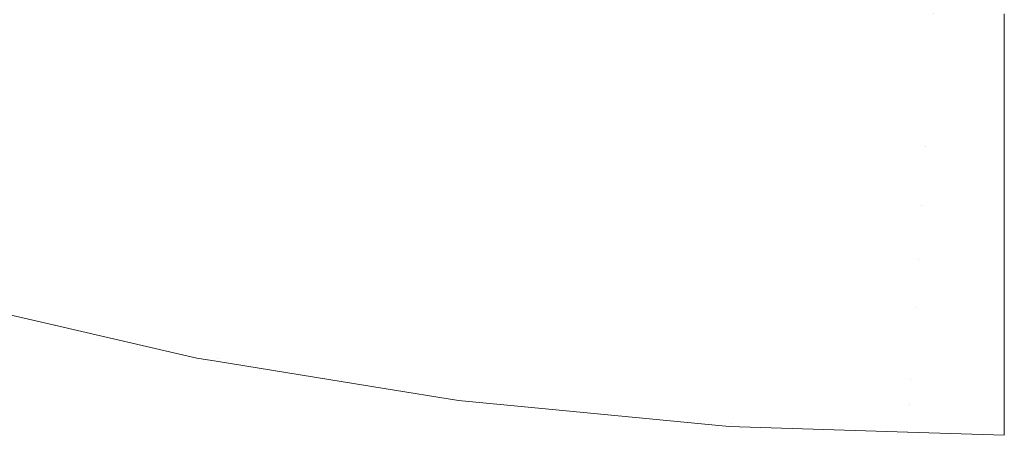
# Model space of a CAD drawing. Header units: centimetres. Extents: x -14.1 to 15.2, y 3.7 to 3.9.
# Tile 5 of 12: x -13.8891 to -13.7614, y 3.7002 to 3.7541. Entities that reach past the tile are written whole.
import ezdxf

# ---------------------------------------------------------------- set-up
doc = ezdxf.new("R2010")
doc.units = ezdxf.units.CM
doc.header["$LTSCALE"] = 2.54
doc.layers.add('Lucido design-1', color=7, linetype='Continuous')

# ---------------------------------------------------------------- blocks, each defined once
blk = doc.blocks.new('Gruppo-1')
at = {"color": 7, "linetype": 'Continuous', "lineweight": 9}
for points, invisible_edges in [([(-13.88697, 3.76545, -1872.63148), (-13.87206, 3.76087, -1872.63148), (-13.87808, 3.75329, -1872.63753), (-13.89381, 3.75811, -1872.63753)], 15), ([(-13.88697, 3.76545, -1908.73148), (-13.87206, 3.76087, -1908.73148), (-13.87808, 3.75329, -1908.73753), (-13.89381, 3.75811, -1908.73753)], 15), ([(-13.85098, 3.76507, -1872.62638), (-13.83568, 3.7618, -1872.62638), (-13.84021, 3.75336, -1872.63148), (-13.85644, 3.75682, -1872.63148)], 15), ([(-13.85098, 3.76507, -1908.72638), (-13.83568, 3.7618, -1908.72638), (-13.84021, 3.75336, -1908.73148), (-13.85644, 3.75682, -1908.73148)], 15), ([(-13.82345, 3.75052, -1872.63148), (-13.84021, 3.75336, -1872.63148), (-13.83568, 3.7618, -1872.62638), (-13.81988, 3.75913, -1872.62638)], 15), ([(-13.82345, 3.75052, -1908.73148), (-13.84021, 3.75336, -1908.73148), (-13.83568, 3.7618, -1908.72638), (-13.81988, 3.75913, -1908.72638)], 15), ([(-13.86161, 3.74902, -1872.63753), (-13.87808, 3.75329, -1872.63753), (-13.87206, 3.76087, -1872.63148), (-13.85644, 3.75682, -1872.63148)], 15), ([(-13.86161, 3.74902, -1908.73753), (-13.87808, 3.75329, -1908.73753), (-13.87206, 3.76087, -1908.73148), (-13.85644, 3.75682, -1908.73148)], 15), ([(-13.81988, 3.75913, -1872.62638), (-13.80369, 3.75708, -1872.62638), (-13.80627, 3.74835, -1872.63148), (-13.82345, 3.75052, -1872.63148)], 15), ([(-13.81988, 3.75913, -1908.72638), (-13.80369, 3.75708, -1908.72638), (-13.80627, 3.74835, -1908.73148), (-13.82345, 3.75052, -1908.73148)], 15), ([(-13.89381, 3.75811, -1872.63753), (-13.87808, 3.75329, -1872.63753), (-13.88365, 3.74627, -1872.64445), (-13.90013, 3.75133, -1872.64445)], 15), ([(-13.89381, 3.75811, -1908.73753), (-13.87808, 3.75329, -1908.73753), (-13.88365, 3.74627, -1908.74445), (-13.90013, 3.75133, -1908.74445)], 15), ([(-13.85644, 3.75682, -1872.63148), (-13.84021, 3.75336, -1872.63148), (-13.8445, 3.74537, -1872.63753), (-13.86161, 3.74902, -1872.63753)], 15), ([(-13.85644, 3.75682, -1908.73148), (-13.84021, 3.75336, -1908.73148), (-13.8445, 3.74537, -1908.73753), (-13.86161, 3.74902, -1908.73753)], 15), ([(-13.78877, 3.74687, -1872.63148), (-13.80627, 3.74835, -1872.63148), (-13.80369, 3.75708, -1872.62638), (-13.7872, 3.75569, -1872.62638)], 15), ([(-13.78877, 3.74687, -1908.73148), (-13.80627, 3.74835, -1908.73148), (-13.80369, 3.75708, -1908.72638), (-13.7872, 3.75569, -1908.72638)], 15), ([(-13.7872, 3.75569, -1872.62638), (-13.77052, 3.75498, -1872.62638), (-13.77108, 3.74611, -1872.63148), (-13.78877, 3.74687, -1872.63148)], 15), ([(-13.7872, 3.75569, -1908.72638), (-13.77052, 3.75498, -1908.72638), (-13.77108, 3.74611, -1908.73148), (-13.78877, 3.74687, -1908.73148)], 15), ([(-13.7614, 3.74613, -1872.63169), (-13.77108, 3.74611, -1872.63148), (-13.77052, 3.75498, -1872.62638)], 11), ([(-13.7614, 3.74613, -1908.73169), (-13.77108, 3.74611, -1908.73148), (-13.77052, 3.75498, -1908.72638)], 11), ([(-13.77052, 3.75498, -1872.62638), (-13.7614, 3.7549, -1872.62643), (-13.7614, 3.74613, -1872.63169)], 9), ([(-13.77052, 3.75498, -1908.72638), (-13.7614, 3.7549, -1908.72643), (-13.7614, 3.74613, -1908.73169)], 9), ([(-13.82683, 3.74238, -1872.63753), (-13.8445, 3.74537, -1872.63753), (-13.84021, 3.75336, -1872.63148), (-13.82345, 3.75052, -1872.63148)], 15), ([(-13.82683, 3.74238, -1908.73753), (-13.8445, 3.74537, -1908.73753), (-13.84021, 3.75336, -1908.73148), (-13.82345, 3.75052, -1908.73148)], 15), ([(-13.8664, 3.7418, -1872.64445), (-13.88365, 3.74627, -1872.64445), (-13.87808, 3.75329, -1872.63753), (-13.86161, 3.74902, -1872.63753)], 15), ([(-13.8664, 3.7418, -1908.74445), (-13.88365, 3.74627, -1908.74445), (-13.87808, 3.75329, -1908.73753), (-13.86161, 3.74902, -1908.73753)], 15), ([(-13.90013, 3.75133, -1872.64445), (-13.88365, 3.74627, -1872.64445), (-13.88867, 3.73994, -1872.65215), (-13.90583, 3.74521, -1872.65215)], 15), ([(-13.90013, 3.75133, -1908.74445), (-13.88365, 3.74627, -1908.74445), (-13.88867, 3.73994, -1908.75215), (-13.90583, 3.74521, -1908.75215)], 15), ([(-13.82345, 3.75052, -1872.63148), (-13.80627, 3.74835, -1872.63148), (-13.80871, 3.74009, -1872.63753), (-13.82683, 3.74238, -1872.63753)], 15), ([(-13.82345, 3.75052, -1908.73148), (-13.80627, 3.74835, -1908.73148), (-13.80871, 3.74009, -1908.73753), (-13.82683, 3.74238, -1908.73753)], 15), ([(-13.86161, 3.74902, -1872.63753), (-13.8445, 3.74537, -1872.63753), (-13.84847, 3.73797, -1872.64445), (-13.8664, 3.7418, -1872.64445)], 15), ([(-13.86161, 3.74902, -1908.73753), (-13.8445, 3.74537, -1908.73753), (-13.84847, 3.73797, -1908.74445), (-13.8664, 3.7418, -1908.74445)], 15), ([(-13.79026, 3.73853, -1872.63753), (-13.80871, 3.74009, -1872.63753), (-13.80627, 3.74835, -1872.63148), (-13.78877, 3.74687, -1872.63148)], 15), ([(-13.79026, 3.73853, -1908.73753), (-13.80871, 3.74009, -1908.73753), (-13.80627, 3.74835, -1908.73148), (-13.78877, 3.74687, -1908.73148)], 15), ([(-13.87071, 3.73529, -1872.65215), (-13.88867, 3.73994, -1872.65215), (-13.88365, 3.74627, -1872.64445), (-13.8664, 3.7418, -1872.64445)], 15), ([(-13.87071, 3.73529, -1908.75215), (-13.88867, 3.73994, -1908.75215), (-13.88365, 3.74627, -1908.74445), (-13.8664, 3.7418, -1908.74445)], 15), ([(-13.78877, 3.74687, -1872.63148), (-13.77108, 3.74611, -1872.63148), (-13.77161, 3.73773, -1872.63753), (-13.79026, 3.73853, -1872.63753)], 15), ([(-13.78877, 3.74687, -1908.73148), (-13.77108, 3.74611, -1908.73148), (-13.77161, 3.73773, -1908.73753), (-13.79026, 3.73853, -1908.73753)], 15), ([(-13.77161, 3.73773, -1872.63753), (-13.77108, 3.74611, -1872.63148), (-13.7614, 3.74233, -1872.63397)], 11), ([(-13.77161, 3.73773, -1908.73753), (-13.77108, 3.74611, -1908.73148), (-13.7614, 3.74233, -1908.73397)], 11), ([(-13.77108, 3.74611, -1872.63148), (-13.7614, 3.74613, -1872.63169), (-13.7614, 3.74233, -1872.63397)], 9), ([(-13.77108, 3.74611, -1908.73148), (-13.7614, 3.74613, -1908.73169), (-13.7614, 3.74233, -1908.73397)], 9), ([(-13.90583, 3.74521, -1872.65215), (-13.88867, 3.73994, -1872.65215), (-13.89308, 3.7344, -1872.66048), (-13.91083, 3.73985, -1872.66048)], 15), ([(-13.90583, 3.74521, -1908.75215), (-13.88867, 3.73994, -1908.75215), (-13.89308, 3.7344, -1908.76048), (-13.91083, 3.73985, -1908.76048)], 15), ([(-13.82995, 3.73484, -1872.64445), (-13.84847, 3.73797, -1872.64445), (-13.8445, 3.74537, -1872.63753), (-13.82683, 3.74238, -1872.63753)], 15), ([(-13.82995, 3.73484, -1908.74445), (-13.84847, 3.73797, -1908.74445), (-13.8445, 3.74537, -1908.73753), (-13.82683, 3.74238, -1908.73753)], 15), ([(-13.82683, 3.74238, -1872.63753), (-13.80871, 3.74009, -1872.63753), (-13.81097, 3.73244, -1872.64445), (-13.82995, 3.73484, -1872.64445)], 15), ([(-13.82683, 3.74238, -1908.73753), (-13.80871, 3.74009, -1908.73753), (-13.81097, 3.73244, -1908.74445), (-13.82995, 3.73484, -1908.74445)], 15), ([(-13.7614, 3.74233, -1872.63397), (-13.7614, 3.73779, -1872.63774), (-13.77161, 3.73773, -1872.63753)], 10), ([(-13.7614, 3.74233, -1908.73397), (-13.7614, 3.73779, -1908.73774), (-13.77161, 3.73773, -1908.73753)], 10), ([(-13.8664, 3.7418, -1872.64445), (-13.84847, 3.73797, -1872.64445), (-13.85204, 3.7313, -1872.65215), (-13.87071, 3.73529, -1872.65215)], 15), ([(-13.8664, 3.7418, -1908.74445), (-13.84847, 3.73797, -1908.74445), (-13.85204, 3.7313, -1908.75215), (-13.87071, 3.73529, -1908.75215)], 15), ([(-13.8745, 3.72958, -1872.66048), (-13.89308, 3.7344, -1872.66048), (-13.88867, 3.73994, -1872.65215), (-13.87071, 3.73529, -1872.65215)], 15), ([(-13.8745, 3.72958, -1908.76048), (-13.89308, 3.7344, -1908.76048), (-13.88867, 3.73994, -1908.75215), (-13.87071, 3.73529, -1908.75215)], 15), ([(-13.79164, 3.73081, -1872.64445), (-13.81097, 3.73244, -1872.64445), (-13.80871, 3.74009, -1872.63753), (-13.79026, 3.73853, -1872.63753)], 15), ([(-13.79164, 3.73081, -1908.74445), (-13.81097, 3.73244, -1908.74445), (-13.80871, 3.74009, -1908.73753), (-13.79026, 3.73853, -1908.73753)], 15), ([(-13.79026, 3.73853, -1872.63753), (-13.77161, 3.73773, -1872.63753), (-13.7721, 3.72997, -1872.64445), (-13.79164, 3.73081, -1872.64445)], 15), ([(-13.79026, 3.73853, -1908.73753), (-13.77161, 3.73773, -1908.73753), (-13.7721, 3.72997, -1908.74445), (-13.79164, 3.73081, -1908.74445)], 15), ([(-13.83277, 3.72804, -1872.65215), (-13.85204, 3.7313, -1872.65215), (-13.84847, 3.73797, -1872.64445), (-13.82995, 3.73484, -1872.64445)], 15), ([(-13.83277, 3.72804, -1908.75215), (-13.85204, 3.7313, -1908.75215), (-13.84847, 3.73797, -1908.74445), (-13.82995, 3.73484, -1908.74445)], 15), ([(-13.7614, 3.73062, -1872.64371), (-13.7721, 3.72997, -1872.64445), (-13.77161, 3.73773, -1872.63753)], 11), ([(-13.7614, 3.73062, -1908.74371), (-13.7721, 3.72997, -1908.74445), (-13.77161, 3.73773, -1908.73753)], 11), ([(-13.77161, 3.73773, -1872.63753), (-13.7614, 3.73779, -1872.63774), (-13.7614, 3.73062, -1872.64371)], 9), ([(-13.77161, 3.73773, -1908.73753), (-13.7614, 3.73779, -1908.73774), (-13.7614, 3.73062, -1908.74371)], 9), ([(-13.8777, 3.72476, -1872.66932), (-13.8968, 3.72971, -1872.66932), (-13.89308, 3.7344, -1872.66048), (-13.8745, 3.72958, -1872.66048)], 15), ([(-13.8777, 3.72476, -1908.76932), (-13.8968, 3.72971, -1908.76932), (-13.89308, 3.7344, -1908.76048), (-13.8745, 3.72958, -1908.76048)], 15), ([(-13.87071, 3.73529, -1872.65215), (-13.85204, 3.7313, -1872.65215), (-13.85518, 3.72546, -1872.66048), (-13.8745, 3.72958, -1872.66048)], 15), ([(-13.87071, 3.73529, -1908.75215), (-13.85204, 3.7313, -1908.75215), (-13.85518, 3.72546, -1908.76048), (-13.8745, 3.72958, -1908.76048)], 15), ([(-13.82995, 3.73484, -1872.64445), (-13.81097, 3.73244, -1872.64445), (-13.813, 3.72555, -1872.65215), (-13.83277, 3.72804, -1872.65215)], 15), ([(-13.82995, 3.73484, -1908.74445), (-13.81097, 3.73244, -1908.74445), (-13.813, 3.72555, -1908.75215), (-13.83277, 3.72804, -1908.75215)], 15), ([(-13.79288, 3.72385, -1872.65215), (-13.813, 3.72555, -1872.65215), (-13.81097, 3.73244, -1872.64445), (-13.79164, 3.73081, -1872.64445)], 15), ([(-13.79288, 3.72385, -1908.75215), (-13.813, 3.72555, -1908.75215), (-13.81097, 3.73244, -1908.74445), (-13.79164, 3.73081, -1908.74445)], 15), ([(-13.83524, 3.72209, -1872.66048), (-13.85518, 3.72546, -1872.66048), (-13.85204, 3.7313, -1872.65215), (-13.83277, 3.72804, -1872.65215)], 15), ([(-13.83524, 3.72209, -1908.76048), (-13.85518, 3.72546, -1908.76048), (-13.85204, 3.7313, -1908.75215), (-13.83277, 3.72804, -1908.75215)], 15), ([(-13.79164, 3.73081, -1872.64445), (-13.7721, 3.72997, -1872.64445), (-13.77254, 3.72298, -1872.65215), (-13.79288, 3.72385, -1872.65215)], 15), ([(-13.79164, 3.73081, -1908.74445), (-13.7721, 3.72997, -1908.74445), (-13.77254, 3.72298, -1908.75215), (-13.79288, 3.72385, -1908.75215)], 15), ([(-13.7614, 3.73062, -1872.64371), (-13.7614, 3.72987, -1872.64447), (-13.7721, 3.72997, -1872.64445)], 10), ([(-13.7614, 3.73062, -1908.74371), (-13.7614, 3.72987, -1908.74447), (-13.7721, 3.72997, -1908.74445)], 10), ([(-13.88029, 3.72085, -1872.67848), (-13.89982, 3.72591, -1872.67848), (-13.8968, 3.72971, -1872.66932), (-13.8777, 3.72476, -1872.66932)], 15), ([(-13.88029, 3.72085, -1908.77848), (-13.89982, 3.72591, -1908.77848), (-13.8968, 3.72971, -1908.76932), (-13.8777, 3.72476, -1908.76932)], 15), ([(-13.8745, 3.72958, -1872.66048), (-13.85518, 3.72546, -1872.66048), (-13.85783, 3.72052, -1872.66932), (-13.8777, 3.72476, -1872.66932)], 15), ([(-13.8745, 3.72958, -1908.76048), (-13.85518, 3.72546, -1908.76048), (-13.85783, 3.72052, -1908.76932), (-13.8777, 3.72476, -1908.76932)], 15), ([(-13.7614, 3.72627, -1872.64819), (-13.77254, 3.72298, -1872.65215), (-13.7721, 3.72997, -1872.64445)], 11), ([(-13.7614, 3.72627, -1908.74819), (-13.77254, 3.72298, -1908.75215), (-13.7721, 3.72997, -1908.74445)], 11), ([(-13.7721, 3.72997, -1872.64445), (-13.7614, 3.72987, -1872.64447), (-13.7614, 3.72627, -1872.64819)], 9), ([(-13.7721, 3.72997, -1908.74445), (-13.7614, 3.72987, -1908.74447), (-13.7614, 3.72627, -1908.74819)], 9), ([(-13.83277, 3.72804, -1872.65215), (-13.813, 3.72555, -1872.65215), (-13.81479, 3.7195, -1872.66048), (-13.83524, 3.72209, -1872.66048)], 15), ([(-13.83277, 3.72804, -1908.75215), (-13.813, 3.72555, -1908.75215), (-13.81479, 3.7195, -1908.76048), (-13.83524, 3.72209, -1908.76048)], 15), ([(-13.88226, 3.71787, -1872.68783), (-13.90211, 3.72302, -1872.68783), (-13.89982, 3.72591, -1872.67848), (-13.88029, 3.72085, -1872.67848)], 15), ([(-13.88226, 3.71787, -1908.78783), (-13.90211, 3.72302, -1908.78783), (-13.89982, 3.72591, -1908.77848), (-13.88029, 3.72085, -1908.77848)], 15), ([(-13.83733, 3.71705, -1872.66932), (-13.85783, 3.72052, -1872.66932), (-13.85518, 3.72546, -1872.66048), (-13.83524, 3.72209, -1872.66048)], 15), ([(-13.83733, 3.71705, -1908.76932), (-13.85783, 3.72052, -1908.76932), (-13.85518, 3.72546, -1908.76048), (-13.83524, 3.72209, -1908.76048)], 15), ([(-13.79397, 3.71775, -1872.66048), (-13.81479, 3.7195, -1872.66048), (-13.813, 3.72555, -1872.65215), (-13.79288, 3.72385, -1872.65215)], 15), ([(-13.79397, 3.71775, -1908.76048), (-13.81479, 3.7195, -1908.76048), (-13.813, 3.72555, -1908.75215), (-13.79288, 3.72385, -1908.75215)], 15), ([(-13.7614, 3.72627, -1872.64819), (-13.7614, 3.72305, -1872.65231), (-13.77254, 3.72298, -1872.65215)], 10), ([(-13.7614, 3.72627, -1908.74819), (-13.7614, 3.72305, -1908.75231), (-13.77254, 3.72298, -1908.75215)], 10), ([(-13.8777, 3.72476, -1872.66932), (-13.85783, 3.72052, -1872.66932), (-13.85998, 3.71652, -1872.67848), (-13.88029, 3.72085, -1872.67848)], 15), ([(-13.8777, 3.72476, -1908.76932), (-13.85783, 3.72052, -1908.76932), (-13.85998, 3.71652, -1908.77848), (-13.88029, 3.72085, -1908.77848)], 15), ([(-13.88363, 3.71581, -1872.69721), (-13.90371, 3.72101, -1872.69721), (-13.90211, 3.72302, -1872.68783), (-13.88226, 3.71787, -1872.68783)], 15), ([(-13.88363, 3.71581, -1908.79721), (-13.90371, 3.72101, -1908.79721), (-13.90211, 3.72302, -1908.78783), (-13.88226, 3.71787, -1908.78783)], 15), ([(-13.79288, 3.72385, -1872.65215), (-13.77254, 3.72298, -1872.65215), (-13.77292, 3.71684, -1872.66048), (-13.79397, 3.71775, -1872.66048)], 15), ([(-13.79288, 3.72385, -1908.75215), (-13.77254, 3.72298, -1908.75215), (-13.77292, 3.71684, -1908.76048), (-13.79397, 3.71775, -1908.76048)], 15), ([(-13.7614, 3.71701, -1872.66004), (-13.77292, 3.71684, -1872.66048), (-13.77254, 3.72298, -1872.65215)], 11), ([(-13.7614, 3.71701, -1908.76004), (-13.77292, 3.71684, -1908.76048), (-13.77254, 3.72298, -1908.75215)], 11), ([(-13.77254, 3.72298, -1872.65215), (-13.7614, 3.72305, -1872.65231), (-13.7614, 3.71701, -1872.66004)], 9), ([(-13.77254, 3.72298, -1908.75215), (-13.7614, 3.72305, -1908.75231), (-13.7614, 3.71701, -1908.76004)], 9), ([(-13.83524, 3.72209, -1872.66048), (-13.81479, 3.7195, -1872.66048), (-13.8163, 3.71439, -1872.66932), (-13.83733, 3.71705, -1872.66932)], 15), ([(-13.83524, 3.72209, -1908.76048), (-13.81479, 3.7195, -1908.76048), (-13.8163, 3.71439, -1908.76932), (-13.83733, 3.71705, -1908.76932)], 15), ([(-13.88442, 3.71462, -1872.70647), (-13.90463, 3.71986, -1872.70647), (-13.90371, 3.72101, -1872.69721), (-13.88363, 3.71581, -1872.69721)], 15), ([(-13.88442, 3.71462, -1908.80647), (-13.90463, 3.71986, -1908.80647), (-13.90371, 3.72101, -1908.79721), (-13.88363, 3.71581, -1908.79721)], 15), ([(-13.88029, 3.72085, -1872.67848), (-13.85998, 3.71652, -1872.67848), (-13.86162, 3.71347, -1872.68783), (-13.88226, 3.71787, -1872.68783)], 15), ([(-13.88029, 3.72085, -1908.77848), (-13.85998, 3.71652, -1908.77848), (-13.86162, 3.71347, -1908.78783), (-13.88226, 3.71787, -1908.78783)], 15), ([(-13.83902, 3.71297, -1872.67848), (-13.85998, 3.71652, -1872.67848), (-13.85783, 3.72052, -1872.66932), (-13.83733, 3.71705, -1872.66932)], 15), ([(-13.83902, 3.71297, -1908.77848), (-13.85998, 3.71652, -1908.77848), (-13.85783, 3.72052, -1908.76932), (-13.83733, 3.71705, -1908.76932)], 15), ([(-13.89846, 3.71771, -1872.71551), (-13.90463, 3.71986, -1872.70647), (-13.88442, 3.71462, -1872.70647)], 11), ([(-13.89846, 3.71771, -1908.81551), (-13.90463, 3.71986, -1908.80647), (-13.88442, 3.71462, -1908.80647)], 11), ([(-13.79489, 3.71259, -1872.66932), (-13.8163, 3.71439, -1872.66932), (-13.81479, 3.7195, -1872.66048), (-13.79397, 3.71775, -1872.66048)], 15), ([(-13.79489, 3.71259, -1908.76932), (-13.8163, 3.71439, -1908.76932), (-13.81479, 3.7195, -1908.76048), (-13.79397, 3.71775, -1908.76048)], 15), ([(-13.88442, 3.71462, -1872.70647), (-13.88461, 3.71451, -1872.71551), (-13.89846, 3.71771, -1872.71551)], 9), ([(-13.88442, 3.71462, -1908.80647), (-13.88461, 3.71451, -1908.81551), (-13.89846, 3.71771, -1908.81551)], 9), ([(-13.88226, 3.71787, -1872.68783), (-13.86162, 3.71347, -1872.68783), (-13.86275, 3.71135, -1872.69721), (-13.88363, 3.71581, -1872.69721)], 15), ([(-13.88226, 3.71787, -1908.78783), (-13.86162, 3.71347, -1908.78783), (-13.86275, 3.71135, -1908.79721), (-13.88363, 3.71581, -1908.79721)], 15), ([(-13.79397, 3.71775, -1872.66048), (-13.77292, 3.71684, -1872.66048), (-13.77325, 3.71166, -1872.66932), (-13.79489, 3.71259, -1872.66932)], 15), ([(-13.79397, 3.71775, -1908.76048), (-13.77292, 3.71684, -1908.76048), (-13.77325, 3.71166, -1908.76932), (-13.79489, 3.71259, -1908.76932)], 15), ([(-13.84031, 3.70986, -1872.68783), (-13.86162, 3.71347, -1872.68783), (-13.85998, 3.71652, -1872.67848), (-13.83902, 3.71297, -1872.67848)], 15), ([(-13.84031, 3.70986, -1908.78783), (-13.86162, 3.71347, -1908.78783), (-13.85998, 3.71652, -1908.77848), (-13.83902, 3.71297, -1908.77848)], 15), ([(-13.83733, 3.71705, -1872.66932), (-13.8163, 3.71439, -1872.66932), (-13.81752, 3.71025, -1872.67848), (-13.83902, 3.71297, -1872.67848)], 15), ([(-13.83733, 3.71705, -1908.76932), (-13.8163, 3.71439, -1908.76932), (-13.81752, 3.71025, -1908.77848), (-13.83902, 3.71297, -1908.77848)], 15), ([(-13.7614, 3.71171, -1872.66942), (-13.77325, 3.71166, -1872.66932), (-13.77292, 3.71684, -1872.66048)], 11), ([(-13.7614, 3.71171, -1908.76942), (-13.77325, 3.71166, -1908.76932), (-13.77292, 3.71684, -1908.76048)], 11), ([(-13.7614, 3.71701, -1872.66004), (-13.7614, 3.71675, -1872.6605), (-13.77292, 3.71684, -1872.66048)], 10), ([(-13.7614, 3.71701, -1908.76004), (-13.7614, 3.71675, -1908.7605), (-13.77292, 3.71684, -1908.76048)], 10), ([(-13.77292, 3.71684, -1872.66048), (-13.7614, 3.71675, -1872.6605), (-13.7614, 3.71171, -1872.66942)], 9), ([(-13.77292, 3.71684, -1908.76048), (-13.7614, 3.71675, -1908.7605), (-13.7614, 3.71171, -1908.76942)], 9), ([(-13.88363, 3.71581, -1872.69721), (-13.86275, 3.71135, -1872.69721), (-13.86341, 3.71013, -1872.70647), (-13.88442, 3.71462, -1872.70647)], 15), ([(-13.88363, 3.71581, -1908.79721), (-13.86275, 3.71135, -1908.79721), (-13.86341, 3.71013, -1908.80647), (-13.88442, 3.71462, -1908.80647)], 15), ([(-13.86612, 3.71023, -1872.71551), (-13.88461, 3.71451, -1872.71551), (-13.88442, 3.71462, -1872.70647)], 10), ([(-13.86612, 3.71023, -1908.81551), (-13.88461, 3.71451, -1908.81551), (-13.88442, 3.71462, -1908.80647)], 10), ([(-13.88442, 3.71462, -1872.70647), (-13.86341, 3.71013, -1872.70647), (-13.86612, 3.71023, -1872.71551)], 11), ([(-13.88442, 3.71462, -1908.80647), (-13.86341, 3.71013, -1908.80647), (-13.86612, 3.71023, -1908.81551)], 11), ([(-13.79564, 3.70841, -1872.67848), (-13.81752, 3.71025, -1872.67848), (-13.8163, 3.71439, -1872.66932), (-13.79489, 3.71259, -1872.66932)], 15), ([(-13.79564, 3.70841, -1908.77848), (-13.81752, 3.71025, -1908.77848), (-13.8163, 3.71439, -1908.76932), (-13.79489, 3.71259, -1908.76932)], 15), ([(-13.8412, 3.70771, -1872.69721), (-13.86275, 3.71135, -1872.69721), (-13.86162, 3.71347, -1872.68783), (-13.84031, 3.70986, -1872.68783)], 15), ([(-13.8412, 3.70771, -1908.79721), (-13.86275, 3.71135, -1908.79721), (-13.86162, 3.71347, -1908.78783), (-13.84031, 3.70986, -1908.78783)], 15), ([(-13.83902, 3.71297, -1872.67848), (-13.81752, 3.71025, -1872.67848), (-13.81845, 3.7071, -1872.68783), (-13.84031, 3.70986, -1872.68783)], 15), ([(-13.83902, 3.71297, -1908.77848), (-13.81752, 3.71025, -1908.77848), (-13.81845, 3.7071, -1908.78783), (-13.84031, 3.70986, -1908.78783)], 15), ([(-13.79489, 3.71259, -1872.66932), (-13.77325, 3.71166, -1872.66932), (-13.77351, 3.70746, -1872.67848), (-13.79564, 3.70841, -1872.67848)], 15), ([(-13.79489, 3.71259, -1908.76932), (-13.77325, 3.71166, -1908.76932), (-13.77351, 3.70746, -1908.77848), (-13.79564, 3.70841, -1908.77848)], 15), ([(-13.84171, 3.70646, -1872.70647), (-13.86341, 3.71013, -1872.70647), (-13.86275, 3.71135, -1872.69721), (-13.8412, 3.70771, -1872.69721)], 15), ([(-13.84171, 3.70646, -1908.80647), (-13.86341, 3.71013, -1908.80647), (-13.86275, 3.71135, -1908.79721), (-13.8412, 3.70771, -1908.79721)], 15), ([(-13.77351, 3.70746, -1872.67848), (-13.77325, 3.71166, -1872.66932), (-13.7614, 3.70971, -1872.67297)], 11), ([(-13.77351, 3.70746, -1908.77848), (-13.77325, 3.71166, -1908.76932), (-13.7614, 3.70971, -1908.77297)], 11), ([(-13.77325, 3.71166, -1872.66932), (-13.7614, 3.71171, -1872.66942), (-13.7614, 3.70971, -1872.67297)], 9), ([(-13.77325, 3.71166, -1908.76932), (-13.7614, 3.71171, -1908.76942), (-13.7614, 3.70971, -1908.77297)], 9), ([(-13.86341, 3.71013, -1872.70647), (-13.8636, 3.70982, -1872.71551), (-13.86612, 3.71023, -1872.71551)], 9), ([(-13.86341, 3.71013, -1908.80647), (-13.8636, 3.70982, -1908.81551), (-13.86612, 3.71023, -1908.81551)], 9), ([(-13.84184, 3.70629, -1872.71551), (-13.8636, 3.70982, -1872.71551), (-13.86341, 3.71013, -1872.70647)], 10), ([(-13.84184, 3.70629, -1908.81551), (-13.8636, 3.70982, -1908.81551), (-13.86341, 3.71013, -1908.80647)], 10), ([(-13.86341, 3.71013, -1872.70647), (-13.84171, 3.70646, -1872.70647), (-13.84184, 3.70629, -1872.71551)], 11), ([(-13.86341, 3.71013, -1908.80647), (-13.84171, 3.70646, -1908.80647), (-13.84184, 3.70629, -1908.81551)], 11), ([(-13.79621, 3.70522, -1872.68783), (-13.81845, 3.7071, -1872.68783), (-13.81752, 3.71025, -1872.67848), (-13.79564, 3.70841, -1872.67848)], 15), ([(-13.79621, 3.70522, -1908.78783), (-13.81845, 3.7071, -1908.78783), (-13.81752, 3.71025, -1908.77848), (-13.79564, 3.70841, -1908.77848)], 15), ([(-13.84031, 3.70986, -1872.68783), (-13.81845, 3.7071, -1872.68783), (-13.8191, 3.70492, -1872.69721), (-13.8412, 3.70771, -1872.69721)], 15), ([(-13.84031, 3.70986, -1908.78783), (-13.81845, 3.7071, -1908.78783), (-13.8191, 3.70492, -1908.79721), (-13.8412, 3.70771, -1908.79721)], 15), ([(-13.7614, 3.70971, -1872.67297), (-13.7614, 3.70756, -1872.67858), (-13.77351, 3.70746, -1872.67848)], 10), ([(-13.7614, 3.70971, -1908.77297), (-13.7614, 3.70756, -1908.77858), (-13.77351, 3.70746, -1908.77848)], 10), ([(-13.8412, 3.70771, -1872.69721), (-13.8191, 3.70492, -1872.69721), (-13.81947, 3.70365, -1872.70647), (-13.84171, 3.70646, -1872.70647)], 15), ([(-13.8412, 3.70771, -1908.79721), (-13.8191, 3.70492, -1908.79721), (-13.81947, 3.70365, -1908.80647), (-13.84171, 3.70646, -1908.80647)], 15), ([(-13.79564, 3.70841, -1872.67848), (-13.77351, 3.70746, -1872.67848), (-13.77371, 3.70426, -1872.68783), (-13.79621, 3.70522, -1872.68783)], 15), ([(-13.79564, 3.70841, -1908.77848), (-13.77351, 3.70746, -1908.77848), (-13.77371, 3.70426, -1908.78783), (-13.79621, 3.70522, -1908.78783)], 15), ([(-13.7614, 3.70447, -1872.68665), (-13.77371, 3.70426, -1872.68783), (-13.77351, 3.70746, -1872.67848)], 11), ([(-13.7614, 3.70447, -1908.78665), (-13.77371, 3.70426, -1908.78783), (-13.77351, 3.70746, -1908.77848)], 11), ([(-13.77351, 3.70746, -1872.67848), (-13.7614, 3.70756, -1872.67858), (-13.7614, 3.70447, -1872.68665)], 9), ([(-13.77351, 3.70746, -1908.77848), (-13.7614, 3.70756, -1908.77858), (-13.7614, 3.70447, -1908.78665)], 9), ([(-13.83218, 3.70473, -1872.71551), (-13.84184, 3.70629, -1872.71551), (-13.84171, 3.70646, -1872.70647)], 10), ([(-13.83218, 3.70473, -1908.81551), (-13.84184, 3.70629, -1908.81551), (-13.84171, 3.70646, -1908.80647)], 10), ([(-13.83218, 3.70473, -1872.71551), (-13.84171, 3.70646, -1872.70647), (-13.81947, 3.70365, -1872.70647)], 11), ([(-13.83218, 3.70473, -1908.81551), (-13.84171, 3.70646, -1908.80647), (-13.81947, 3.70365, -1908.80647)], 11), ([(-13.7966, 3.70302, -1872.69721), (-13.8191, 3.70492, -1872.69721), (-13.81845, 3.7071, -1872.68783), (-13.79621, 3.70522, -1872.68783)], 15), ([(-13.7966, 3.70302, -1908.79721), (-13.8191, 3.70492, -1908.79721), (-13.81845, 3.7071, -1908.78783), (-13.79621, 3.70522, -1908.78783)], 15), ([(-13.79683, 3.70174, -1872.70647), (-13.81947, 3.70365, -1872.70647), (-13.8191, 3.70492, -1872.69721), (-13.7966, 3.70302, -1872.69721)], 15), ([(-13.79683, 3.70174, -1908.80647), (-13.81947, 3.70365, -1908.80647), (-13.8191, 3.70492, -1908.79721), (-13.7966, 3.70302, -1908.79721)], 15), ([(-13.79621, 3.70522, -1872.68783), (-13.77371, 3.70426, -1872.68783), (-13.77385, 3.70204, -1872.69721), (-13.7966, 3.70302, -1872.69721)], 15), ([(-13.79621, 3.70522, -1908.78783), (-13.77371, 3.70426, -1908.78783), (-13.77385, 3.70204, -1908.79721), (-13.7966, 3.70302, -1908.79721)], 15), ([(-13.81947, 3.70365, -1872.70647), (-13.81957, 3.70351, -1872.71551), (-13.83218, 3.70473, -1872.71551)], 9), ([(-13.81947, 3.70365, -1908.80647), (-13.81957, 3.70351, -1908.81551), (-13.83218, 3.70473, -1908.81551)], 9), ([(-13.79709, 3.70135, -1872.71551), (-13.81957, 3.70351, -1872.71551), (-13.81947, 3.70365, -1872.70647)], 10), ([(-13.79709, 3.70135, -1908.81551), (-13.81957, 3.70351, -1908.81551), (-13.81947, 3.70365, -1908.80647)], 10), ([(-13.81947, 3.70365, -1872.70647), (-13.79683, 3.70174, -1872.70647), (-13.79709, 3.70135, -1872.71551)], 11), ([(-13.81947, 3.70365, -1908.80647), (-13.79683, 3.70174, -1908.80647), (-13.79709, 3.70135, -1908.81551)], 11), ([(-13.7614, 3.70209, -1872.69725), (-13.77385, 3.70204, -1872.69721), (-13.77371, 3.70426, -1872.68783)], 11), ([(-13.7614, 3.70209, -1908.79725), (-13.77385, 3.70204, -1908.79721), (-13.77371, 3.70426, -1908.78783)], 11), ([(-13.7614, 3.70447, -1872.68665), (-13.7614, 3.7042, -1872.68785), (-13.77371, 3.70426, -1872.68783)], 10), ([(-13.7614, 3.70447, -1908.78665), (-13.7614, 3.7042, -1908.78785), (-13.77371, 3.70426, -1908.78783)], 10), ([(-13.77371, 3.70426, -1872.68783), (-13.7614, 3.7042, -1872.68785), (-13.7614, 3.70209, -1872.69725)], 9), ([(-13.77371, 3.70426, -1908.78783), (-13.7614, 3.7042, -1908.78785), (-13.7614, 3.70209, -1908.79725)], 9), ([(-13.7966, 3.70302, -1872.69721), (-13.77385, 3.70204, -1872.69721), (-13.77393, 3.70076, -1872.70647), (-13.79683, 3.70174, -1872.70647)], 15), ([(-13.7966, 3.70302, -1908.79721), (-13.77385, 3.70204, -1908.79721), (-13.77393, 3.70076, -1908.80647), (-13.79683, 3.70174, -1908.80647)], 15), ([(-13.77395, 3.70061, -1872.71551), (-13.79709, 3.70135, -1872.71551), (-13.79683, 3.70174, -1872.70647)], 10), ([(-13.77395, 3.70061, -1908.81551), (-13.79709, 3.70135, -1908.81551), (-13.79683, 3.70174, -1908.80647)], 10), ([(-13.79683, 3.70174, -1872.70647), (-13.77393, 3.70076, -1872.70647), (-13.77395, 3.70061, -1872.71551)], 11), ([(-13.79683, 3.70174, -1908.80647), (-13.77393, 3.70076, -1908.80647), (-13.77395, 3.70061, -1908.81551)], 11), ([(-13.77393, 3.70076, -1872.70647), (-13.77385, 3.70204, -1872.69721), (-13.7614, 3.70131, -1872.70075)], 11), ([(-13.77393, 3.70076, -1908.80647), (-13.77385, 3.70204, -1908.79721), (-13.7614, 3.70131, -1908.80075)], 11), ([(-13.7614, 3.70131, -1872.70075), (-13.7614, 3.70088, -1872.70649), (-13.77393, 3.70076, -1872.70647)], 10), ([(-13.7614, 3.70131, -1908.80075), (-13.7614, 3.70088, -1908.80649), (-13.77393, 3.70076, -1908.80647)], 10), ([(-13.77385, 3.70204, -1872.69721), (-13.7614, 3.70209, -1872.69725), (-13.7614, 3.70131, -1872.70075)], 9), ([(-13.77385, 3.70204, -1908.79721), (-13.7614, 3.70209, -1908.79725), (-13.7614, 3.70131, -1908.80075)], 9), ([(-13.77395, 3.70061, -1872.71551), (-13.77393, 3.70076, -1872.70647), (-13.7614, 3.70088, -1872.70649)], 11), ([(-13.7614, 3.70088, -1872.70649), (-13.7614, 3.70021, -1872.71551), (-13.77395, 3.70061, -1872.71551)], 8), ([(-13.77395, 3.70061, -1908.81551), (-13.77393, 3.70076, -1908.80647), (-13.7614, 3.70088, -1908.80649)], 11), ([(-13.7614, 3.70088, -1908.80649), (-13.7614, 3.70021, -1908.81551), (-13.77395, 3.70061, -1908.81551)], 8)]:
    blk.add_3dface(points, dxfattribs=dict(at, invisible_edges=invisible_edges))

msp = doc.modelspace()

# ---------------------------------------------------------------- block references
at = {"layer": 'Lucido design-1', "color": 7}
msp.add_blockref('Gruppo-1', (0, 0), dxfattribs=at)

doc.saveas('drawing.dxf')
